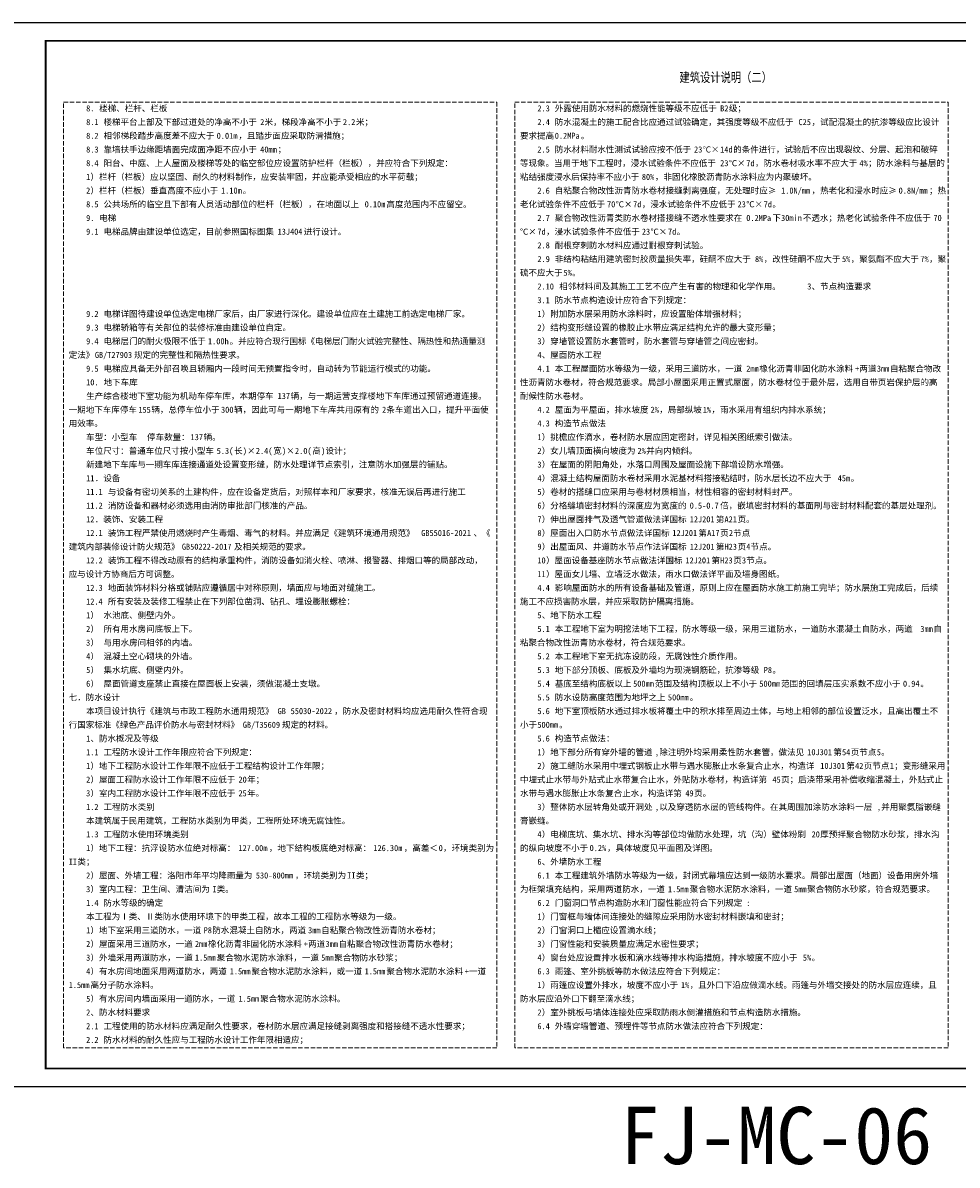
# Model space of a CAD drawing. Extents: x 1109697 to 1467097, y -139975 to 53891.
# Tile 143 of 256: x 1195022 to 1247197, y -78514 to -14719. Entities that reach past the tile are written whole.
import ezdxf
from ezdxf.enums import TextEntityAlignment as Align

# ---------------------------------------------------------------- set-up
doc = ezdxf.new("R2010")
doc.units = 0
doc.header["$LTSCALE"] = 1000
doc.header["$MEASUREMENT"] = 0
doc.linetypes.add('DASH', pattern=[0.35, 0.25, -0.1])
doc.layers.add('PUB_TEXT', color=7, linetype='Continuous')
doc.layers.add('PUB_TITLE', color=4, linetype='Continuous')
doc.layers.add('不打印线', color=254, linetype='DASH', lineweight=0, plot=False)
doc.styles.add('-黑体', font='simhei.ttf', dxfattribs={"width": 0.8})
doc.styles.add('_TCH_SPACE', font='simhei.ttf')
doc.styles.add('ST', font='txt')

msp = doc.modelspace()

# ---------------------------------------------------------------- linework, layer by layer
at = {"layer": 'PUB_TITLE'}
msp.add_lwpolyline([(1193797, -74119), (1277897, -74119), (1277897, -14719), (1193797, -14719)], close=True, dxfattribs=at)
at = {"layer": 'PUB_TITLE', "const_width": 100}
msp.add_lwpolyline([(1196297, -73119), (1276897, -73119), (1276897, -15719), (1196297, -15719)], close=True, dxfattribs=at)
at = {"layer": '不打印线'}
for points in [[(1197297, -19141), (1221497, -19141), (1221497, -71971), (1197297, -71971)], [(1222497, -19141), (1246697, -19141), (1246697, -71971), (1222497, -71971)]]:
    msp.add_lwpolyline(points, close=True, dxfattribs=at)

# ---------------------------------------------------------------- texts
at = {"linetype": 'Continuous', "style": '_TCH_SPACE'}
msp.add_text('FJ-MC-06', height=3200, dxfattribs=at).set_placement((1237096, -78457), align=Align.CENTER)
at = {"layer": 'PUB_TEXT', "style": '-黑体', "width": 0.8}
msp.add_text('建筑设计说明（二）', height=525.7, dxfattribs=at).set_placement((1231692, -18024))
at = {"layer": 'PUB_TEXT', "style": 'ST'}
for s, height, p in [('8.', 339.9, (1198556, -19665)), ('楼梯、栏杆、栏板', 339.9, (1199285, -19665)), ('2.3', 339.9, (1223756, -19665)), ('外露使用防水材料的燃烧性能等级不应低于', 339.87, (1224728, -19665)), ('B2', 339.9, (1233963, -19665)), ('级；', 339.9, (1234449, -19665)), ('8.1', 339.9, (1198556, -20430)), ('楼梯平台上部及下部过道处的净高不小于', 339.87, (1199528, -20430)), ('2', 340, (1208277, -20430)), ('米，梯段净高不小于', 339.9, (1208520, -20430)), ('2.2', 339.9, (1212895, -20430)), ('米；', 339.9, (1213624, -20430)), ('2.4', 339.9, (1223756, -20430)), ('防水混凝土的施工配合比应通过试验确定，其强度等级不应低于', 339.87, (1224728, -20430)), ('C25', 339.9, (1238338, -20430)), ('，试配混凝土的抗渗等级应比设计', 339.87, (1239067, -20430)), ('8.2', 339.9, (1198556, -21195)), ('相邻梯段踏步高度差不应大于', 339.87, (1199528, -21195)), ('0.01m', 339.9, (1205847, -21195)), ('，且踏步面应采取防滑措施；', 339.87, (1207062, -21195)), ('要求提高', 339.9, (1222784, -21195)), ('0.2MPa', 339.9, (1224728, -21195)), ('8.3', 339.9, (1198556, -21960)), ('靠墙扶手边缘距墙面完成面净距不应小于', 339.87, (1199528, -21960)), ('40mm', 339.9, (1208277, -21960)), ('；', 340, (1209249, -21960)), ('2.5', 339.9, (1223756, -21960)), ('防水材料耐水性测试试验应按不低于', 339.87, (1224728, -21960)), ('。', 340, (1226186, -21195)), ('23', 339.9, (1232505, -21960)), ('℃×', 339.9, (1232991, -21960)), ('14d', 339.9, (1233963, -21960)), ('的条件进行，试验后不应出现裂纹、分层、起泡和破碎', 339.87, (1234692, -21960)), ('8.4', 339.9, (1198556, -22725)), ('阳台、中庭、上人屋面及楼梯等处的临空部位应设置防护栏杆（栏板），并应符合下列规定：', 339.87, (1199528, -22725)), ('等现象。当用于地下工程时，浸水试验条件不应低于', 339.87, (1222784, -22725)), ('23', 339.9, (1233963, -22725)), ('℃×', 339.9, (1234449, -22725)), ('7d', 339.9, (1235421, -22725)), ('，防水卷材吸水率不应大于', 339.87, (1235908, -22725)), ('4%', 339.9, (1241740, -22725)), ('；防水涂料与基层的', 339.9, (1242227, -22725)), ('1', 340, (1198556, -23490)), ('）栏杆（栏板）应以坚固、耐久的材料制作，应安装牢固，并应能承受相应的水平荷载；', 339.87, (1198799, -23490)), ('粘结强度浸水后保持率不应小于', 339.87, (1222784, -23490)), ('80%', 339.9, (1229589, -23490)), ('，非固化橡胶沥青防水涂料应为内聚破坏。', 339.87, (1230318, -23490)), ('2', 340, (1198556, -24255)), ('）栏杆（栏板）垂直高度不应小于', 339.87, (1198799, -24255)), ('1.10m', 339.9, (1206090, -24255)), ('。', 340, (1207305, -24255)), ('2.6', 339.9, (1223756, -24255)), ('自粘聚合物改性沥青防水卷材接缝剥离强度，无处理时应≥', 339.87, (1224728, -24255)), ('1.0N/mm', 339.9, (1237366, -24255)), ('，热老化和浸水时应≥', 339.9, (1239067, -24255)), ('0.8N/mm', 339.9, (1243928, -24255)), ('；热', 339.9, (1245629, -24255)), ('8.5', 339.9, (1198556, -25020)), ('公共场所的临空且下部有人员活动部位的栏杆（栏板），在地面以上', 339.87, (1199528, -25020)), ('0.10m', 339.9, (1214110, -25020)), ('高度范围内不应留空。', 339.9, (1215325, -25020)), ('老化试验条件不应低于', 339.9, (1222784, -25020)), ('70', 339.9, (1227644, -25020)), ('℃×', 339.9, (1228130, -25020)), ('7d', 339.9, (1229102, -25020)), ('，浸水试验条件不应低于', 339.87, (1229589, -25020)), ('23', 339.9, (1234935, -25020)), ('℃×', 339.9, (1235421, -25020)), ('7d', 339.9, (1236394, -25020)), ('9.', 339.9, (1198556, -25785)), ('电梯', 339.9, (1199285, -25785)), ('2.7', 339.9, (1223756, -25785)), ('聚合物改性沥青类防水卷材搭接缝不透水性要求在', 339.87, (1224728, -25785)), ('0.2MPa', 339.9, (1235421, -25785)), ('。', 340, (1236880, -25020)), ('下', 340, (1236880, -25785)), ('30min', 339.9, (1237366, -25785)), ('不透水；热老化试验条件不应低于', 339.87, (1238581, -25785)), ('70', 339.9, (1245872, -25785)), ('9.1', 339.9, (1198556, -26550)), ('电梯品牌由建设单位选定，目前参照国标图集', 339.87, (1199528, -26550)), ('13J404', 339.9, (1209249, -26550)), ('进行设计。', 339.9, (1210708, -26550)), ('℃×', 339.9, (1222784, -26550)), ('7d', 339.9, (1223756, -26550)), ('，浸水试验条件不应低于', 339.87, (1224242, -26550)), ('23', 339.9, (1229589, -26550)), ('℃×', 339.9, (1230075, -26550)), ('7d', 339.9, (1231047, -26550)), ('。', 340, (1231533, -26550)), ('2.8', 339.9, (1223756, -27315)), ('耐根穿刺防水材料应通过耐根穿刺试验。', 339.87, (1224728, -27315)), ('2.9', 339.9, (1223756, -28080)), ('非结构粘结用建筑密封胶质量损失率，硅酮不应大于', 339.87, (1224728, -28080)), ('8%', 339.9, (1235908, -28080)), ('，改性硅酮不应大于', 339.9, (1236394, -28080)), ('5%', 339.9, (1240768, -28080)), ('，聚氨酯不应大于', 339.9, (1241254, -28080)), ('7%', 339.9, (1245143, -28080)), ('，聚', 339.9, (1245629, -28080)), ('硫不应大于', 339.9, (1222784, -28845)), ('5%', 339.9, (1225214, -28845)), ('2.10', 339.9, (1223756, -29610)), ('相邻材料间及其施工工艺不应产生有害的物理和化学作用。', 339.87, (1224971, -29610)), ('。', 340, (1225700, -28845)), ('3', 340, (1238824, -29610)), ('、节点构造要求', 339.9, (1239067, -29610)), ('防水节点构造设计应符合下列规定：', 339.87, (1224728, -30375)), ('3.1', 339.9, (1223756, -30375)), ('9.2', 339.9, (1198556, -31140)), ('电梯详图待建设单位选定电梯厂家后，由厂家进行深化。建设单位应在土建施工前选定电梯厂家。', 339.87, (1199528, -31140)), ('1', 340, (1223756, -31140)), ('）附加防水层采用防水涂料时，应设置胎体增强材料；', 339.87, (1223999, -31140)), ('9.3', 339.9, (1198556, -31905)), ('电梯轿箱等有关部位的装修标准由建设单位自定。', 339.87, (1199528, -31905)), ('2', 340, (1223756, -31905)), ('）结构变形缝设置的橡胶止水带应满足结构允许的最大变形量；', 339.87, (1223999, -31905)), ('9.4', 339.9, (1198556, -32670)), ('电梯层门的耐火极限不低于', 339.87, (1199528, -32670)), ('1.00h', 339.9, (1205361, -32670)), ('。并应符合现行国标《电梯层门耐火试验完整性、隔热性和热通量测', 339.87, (1206576, -32670)), ('3', 340, (1223756, -32670)), ('）穿墙管设置防水套管时，防水套管与穿墙管之间应密封。', 339.87, (1223999, -32670)), ('定法》', 339.9, (1197584, -33435)), ('GB/T27903', 339.9, (1199042, -33435)), ('规定的完整性和隔热性要求。', 339.87, (1201229, -33435)), ('4', 340, (1223756, -33435)), ('、屋面防水工程', 339.9, (1223999, -33435)), ('电梯应具备无外部召唤且轿厢内一段时间无预置指令时，自动转为节能运行模式的功能。', 339.87, (1199528, -34200)), ('本工程屋面防水等级为一级，采用三道防水，一道', 339.87, (1224728, -34200)), ('橡化沥青非固化防水涂料', 339.87, (1236151, -34200)), ('两道', 339.9, (1241740, -34200)), ('自粘聚合物改', 339.9, (1243442, -34200)), ('9.5', 339.9, (1198556, -34200)), ('4.1', 339.9, (1223756, -34200)), ('2mm', 339.9, (1235421, -34200)), ('+', 340, (1241497, -34200)), ('3mm', 339.9, (1242713, -34200)), ('10.', 339.9, (1198556, -34965)), ('地下车库', 339.9, (1199528, -34965)), ('性沥青防水卷材，符合规范要求。局部小屋面采用正置式屋面，防水卷材位于最外层，选用自带页岩保护层的高', 339.87, (1222784, -34965)), ('生产综合楼地下室功能为机动车停车库，本期停车', 339.87, (1198556, -35730)), ('137', 339.9, (1209249, -35730)), ('辆，与一期运营支撑楼地下车库通过预留通道连接。', 339.87, (1209978, -35730)), ('耐候性防水卷材。', 339.9, (1222784, -35730)), ('一期地下车库停车', 339.9, (1197584, -36495)), ('155', 339.9, (1201472, -36495)), ('辆，总停车位小于', 339.9, (1202201, -36495)), ('300', 339.9, (1206090, -36495)), ('辆，因此可与一期地下车库共用原有的', 339.87, (1206819, -36495)), ('2', 340, (1215082, -36495)), ('条车道出入口，提升平面使', 339.87, (1215325, -36495)), ('4.2', 339.9, (1223756, -36495)), ('屋面为平屋面，排水坡度', 339.87, (1224728, -36495)), ('2%', 339.9, (1230075, -36495)), ('，局部纵坡', 339.9, (1230561, -36495)), ('1%', 339.9, (1232991, -36495)), ('，雨水采用有组织内排水系统；', 339.87, (1233477, -36495)), ('用效率。', 339.9, (1197584, -37260)), ('4.3', 339.9, (1223756, -37260)), ('构造节点做法', 339.9, (1224728, -37260)), ('车型：小型车', 339.9, (1198556, -38025)), ('停车数量：', 339.9, (1201958, -38025)), ('辆。', 339.9, (1205118, -38025)), ('）挑檐应作滴水，卷材防水层应固定密封，详见相关图纸索引做法。', 339.87, (1223999, -38025)), ('137', 339.9, (1204389, -38025)), ('1', 340, (1223756, -38025)), ('车位尺寸：普通车位尺寸按小型车', 339.87, (1198556, -38790)), ('5.3(', 339.9, (1205847, -38790)), ('长', 340, (1206819, -38790)), (')', 340, (1207305, -38790)), ('×', 340, (1207548, -38790)), ('2.4(', 339.9, (1208034, -38790)), ('宽', 340, (1209006, -38790)), (')', 340, (1209492, -38790)), ('×', 340, (1209735, -38790)), ('2.0(', 339.9, (1210221, -38790)), ('高', 340, (1211194, -38790)), (')', 340, (1211680, -38790)), ('设计；', 339.9, (1211923, -38790)), ('2', 340, (1223756, -38790)), ('）女儿墙顶面横向坡度为', 339.87, (1223999, -38790)), ('2%', 339.9, (1229346, -38790)), ('并向内倾斜。', 339.9, (1229832, -38790)), ('新建地下车库与一期车库连接通道处设置变形缝，防水处理详节点索引，注意防水加强层的铺贴。', 339.87, (1198556, -39555)), ('3', 340, (1223756, -39555)), ('）在屋面的阴阳角处，水落口周围及屋面设施下部增设防水增强。', 339.87, (1223999, -39555)), ('11', 339.9, (1198556, -40320)), ('．设备', 339.9, (1199042, -40320)), ('4', 340, (1223756, -40320)), ('）混凝土结构屋面防水卷材采用水泥基材料搭接粘结时，防水层长边不应大于', 339.87, (1223999, -40320)), ('45m', 339.9, (1240525, -40320)), ('11.1', 339.9, (1198556, -41085)), ('与设备有密切关系的土建构件，应在设备定货后，对照样本和厂家要求，核准无误后再进行施工', 339.87, (1199771, -41085)), ('5', 340, (1223756, -41085)), ('）卷材的搭缝口应采用与卷材材质相当，材性相容的密封材料封严。', 339.87, (1223999, -41085)), ('。', 340, (1241254, -40320)), ('消防设备和器材必须选用由消防审批部门核准的产品。', 339.87, (1199771, -41850)), ('）分格缝填密封材料的深度应为宽度的', 339.87, (1223999, -41850)), ('倍，嵌填密封材料的基面刷与密封材料配套的基层处理剂。', 339.87, (1233963, -41850)), ('11.2', 339.9, (1198556, -41850)), ('6', 340, (1223756, -41850)), ('0.5-0.7', 339.9, (1232262, -41850)), ('12', 339.9, (1198556, -42615)), ('．装饰、安装工程', 339.9, (1199042, -42615)), ('7', 340, (1223756, -42615)), ('）伸出屋面排气及透气管道做法详国标', 339.87, (1223999, -42615)), ('12J201', 339.9, (1232262, -42615)), ('第', 340, (1233720, -42615)), ('A21', 339.9, (1234206, -42615)), ('页。', 339.9, (1234935, -42615)), ('12.1', 339.9, (1198556, -43380)), ('装饰工程严禁使用燃烧时产生毒烟、毒气的材料。并应满足《建筑环境通用规范》', 339.87, (1199771, -43380)), ('GB55016-2021', 339.87, (1217270, -43380)), ('、《', 339.9, (1220186, -43380)), ('8', 340, (1223756, -43380)), ('）屋面出入口防水节点做法详国标', 339.87, (1223999, -43380)), ('12J201', 339.9, (1231290, -43380)), ('第', 340, (1232748, -43380)), ('A17', 339.9, (1233234, -43380)), ('页', 340, (1233963, -43380)), ('2', 340, (1234449, -43380)), ('节点', 339.9, (1234692, -43380)), ('建筑内部装修设计防火规范》', 339.87, (1197584, -44145)), ('GB50222-2017', 339.87, (1203902, -44145)), ('及相关规范的要求。', 339.9, (1206819, -44145)), ('9', 340, (1223756, -44145)), ('）出屋面风、井道防水节点作法详国标', 339.87, (1223999, -44145)), ('12J201', 339.9, (1232262, -44145)), ('第', 340, (1233720, -44145)), ('H23', 339.9, (1234206, -44145)), ('页', 340, (1234935, -44145)), ('4', 340, (1235421, -44145)), ('节点。', 339.9, (1235665, -44145)), ('12.2', 339.9, (1198556, -44910)), ('装饰工程不得改动原有的结构承重构件，消防设备如消火栓、喷淋、报警器、排烟口等的局部改动，', 339.87, (1199771, -44910)), ('10', 339.9, (1223756, -44910)), ('）屋面设备基座防水节点做法详国标', 339.87, (1224242, -44910)), ('12J201', 339.9, (1232019, -44910)), ('第', 340, (1233477, -44910)), ('H23', 339.9, (1233963, -44910)), ('页', 340, (1234692, -44910)), ('3', 340, (1235178, -44910)), ('节点。', 339.9, (1235421, -44910)), ('应与设计方协商后方可调整。', 339.87, (1197584, -45675)), ('）屋面女儿墙、立墙泛水做法，雨水口做法详平面及墙身图纸。', 339.87, (1224242, -45675)), ('11', 339.9, (1223756, -45675)), ('12.3', 339.9, (1198556, -46440)), ('地面装饰材料分格或铺贴应遵循居中对称原则，墙面应与地面对缝施工。', 339.87, (1199771, -46440)), ('4.4', 339.9, (1223756, -46440)), ('影响屋面防水的所有设备基础及管道，原则上应在屋面防水施工前施工完毕；防水层施工完成后，后续', 339.87, (1224728, -46440)), ('12.4', 339.9, (1198556, -47205)), ('所有安装及装修工程禁止在下列部位凿洞、钻孔、埋设膨胀螺栓：', 339.87, (1199771, -47205)), ('施工不应损害防水层，并应采取防护隔离措施。', 339.87, (1222784, -47205)), ('1', 340, (1198556, -47970)), ('）', 340, (1198799, -47970)), ('水池底、侧壁内外。', 339.9, (1199528, -47970)), ('5', 340, (1223756, -47970)), ('、地下防水工程', 339.9, (1223999, -47970)), ('2', 340, (1198556, -48735)), ('）', 340, (1198799, -48735)), ('所有用水房间底板上下。', 339.87, (1199528, -48735)), ('5.1', 339.9, (1223756, -48735)), ('本工程地下室为明挖法地下工程，防水等级一级，采用三道防水，一道防水混凝土自防水，两道', 339.87, (1224728, -48735)), ('3mm', 339.9, (1245143, -48735)), ('自', 340, (1245872, -48735)), ('）', 340, (1198799, -49500)), ('与用水房间相邻的内墙。', 339.87, (1199528, -49500)), ('粘聚合物改性沥青防水卷材，符合规范要求。', 339.87, (1222784, -49500)), ('3', 340, (1198556, -49500)), ('4', 340, (1198556, -50265)), ('）', 340, (1198799, -50265)), ('混凝土空心砌块的外墙。', 339.87, (1199528, -50265)), ('5.2', 339.9, (1223756, -50265)), ('本工程地下室无抗冻设防段，无腐蚀性介质作用。', 339.87, (1224728, -50265)), ('5', 340, (1198556, -51030)), ('）', 340, (1198799, -51030)), ('集水坑底、侧壁内外。', 339.9, (1199528, -51030)), ('5.3', 339.9, (1223756, -51030)), ('地下部分顶板、底板及外墙均为现浇钢筋砼，抗渗等级', 339.87, (1224728, -51030)), ('P8', 339.9, (1236394, -51030)), ('。', 340, (1236880, -51030)), ('6', 340, (1198556, -51795)), ('）', 340, (1198799, -51795)), ('屋面管道支座禁止直接在屋面板上安装，须做混凝土支墩。', 339.87, (1199528, -51795)), ('5.4', 339.9, (1223756, -51795)), ('基底至结构底板以上', 339.9, (1224728, -51795)), ('500mm', 339.9, (1229102, -51795)), ('范围及结构顶板以上不小于', 339.87, (1230318, -51795)), ('500mm', 339.9, (1236151, -51795)), ('范围的回填层压实系数不应小于', 339.87, (1237366, -51795)), ('0.94', 339.9, (1244171, -51795)), ('七．防水设计', 339.9, (1197584, -52560)), ('5.5', 339.9, (1223756, -52560)), ('防水设防高度范围为地坪之上', 339.87, (1224728, -52560)), ('500mm', 339.9, (1231047, -52560)), ('。', 340, (1245143, -51795)), ('本项目设计执行《建筑与市政工程防水通用规范》', 339.87, (1198556, -53325)), ('，防水及密封材料均应选用耐久性符合现', 339.87, (1212409, -53325)), ('地下室顶板防水通过排水板将覆土中的积水排至周边土体，与地上相邻的部位设置泛水，且高出覆土不', 339.87, (1224728, -53325)), ('。', 340, (1232262, -52560)), ('GB', 339.9, (1209249, -53325)), ('55030-2022', 339.9, (1209978, -53325)), ('5.6', 339.9, (1223756, -53325)), ('行国家标准《绿色产品评价防水与密封材料》', 339.87, (1197584, -54090)), ('GB/T35609', 339.9, (1207305, -54090)), ('规定的材料。', 339.9, (1209492, -54090)), ('小于', 339.9, (1222784, -54090)), ('500mm', 339.9, (1223756, -54090)), ('。', 340, (1224971, -54090)), ('1', 340, (1198556, -54855)), ('、防水概况及等级', 339.9, (1198799, -54855)), ('5.6', 339.9, (1223756, -54855)), ('构造节点做法：', 339.9, (1224728, -54855)), ('1.1', 339.9, (1198556, -55620)), ('工程防水设计工作年限应符合下列规定：', 339.87, (1199528, -55620)), ('1', 340, (1223756, -55620)), ('）地下部分所有穿外墙的管道', 339.87, (1223999, -55620)), ('除注明外均采用柔性防水套管，做法见', 339.87, (1230561, -55620)), ('10J301', 339.9, (1238824, -55620)), ('第', 340, (1240282, -55620)), ('54', 339.9, (1240768, -55620)), ('页节点', 339.9, (1241254, -55620)), ('5', 340, (1242713, -55620)), ('1', 340, (1198556, -56385)), ('）地下工程防水设计工作年限不应低于工程结构设计工作年限；', 339.87, (1198799, -56385)), ('2', 340, (1223756, -56385)), ('）施工缝防水采用中埋式钢板止水带与遇水膨胀止水条复合止水，构造详', 339.87, (1223999, -56385)), (',', 340, (1230318, -55620)), ('10J301', 339.9, (1239553, -56385)), ('第', 340, (1241011, -56385)), ('42', 339.9, (1241497, -56385)), ('页节点', 339.9, (1241984, -56385)), ('。', 340, (1242956, -55620)), ('1', 340, (1243442, -56385)), ('；变形缝采用', 339.9, (1243685, -56385)), ('）屋面工程防水设计工作年限不应低于', 339.87, (1198799, -57150)), ('年；', 339.9, (1207548, -57150)), ('中埋式止水带与外贴式止水带复合止水，外贴防水卷材，构造详第', 339.87, (1222784, -57150)), ('页；后浇带采用补偿收缩混凝土，外贴式止', 339.87, (1237366, -57150)), ('2', 340, (1198556, -57150)), ('20', 339.9, (1207062, -57150)), ('45', 339.9, (1236880, -57150)), ('3', 340, (1198556, -57915)), ('）室内工程防水设计工作年限不应低于', 339.87, (1198799, -57915)), ('25', 339.9, (1207062, -57915)), ('年。', 339.9, (1207548, -57915)), ('水带与遇水膨胀止水条复合止水，构造详第', 339.87, (1222784, -57915)), ('49', 339.9, (1232019, -57915)), ('页。', 339.9, (1232505, -57915)), ('1.2', 339.9, (1198556, -58680)), ('工程防水类别', 339.9, (1199528, -58680)), ('3', 340, (1223756, -58680)), ('）整体防水层转角处或开洞处', 339.87, (1223999, -58680)), (',', 340, (1230318, -58680)), ('以及穿透防水层的管线构件。在其周围加涂防水涂料一层', 339.87, (1230561, -58680)), (',', 340, (1242713, -58680)), ('并用聚氨脂嵌缝', 339.9, (1242956, -58680)), ('本建筑属于民用建筑，工程防水类别为甲类，工程所处环境无腐蚀性。', 339.87, (1198556, -59445)), ('膏嵌缝。', 339.9, (1222784, -59445)), ('1.3', 339.9, (1198556, -60210)), ('工程防水使用环境类别', 339.9, (1199528, -60210)), ('4', 340, (1223756, -60210)), ('）电梯底坑、集水坑、排水沟等部位均做防水处理，坑（沟）壁体粉刷', 339.87, (1223999, -60210)), ('20', 339.9, (1239067, -60210)), ('厚预拌聚合物防水砂浆，排水沟', 339.87, (1239553, -60210)), ('）地下工程：抗浮设防水位绝对标高：', 339.87, (1198799, -60975)), ('，地下结构板底绝对标高：', 339.87, (1208763, -60975)), ('，高差＜', 339.9, (1216297, -60975)), ('，环境类别为', 339.9, (1218485, -60975)), ('的纵向坡度不小于', 339.9, (1222784, -60975)), ('，具体坡度见平面图及详图。', 339.87, (1227644, -60975)), ('1', 340, (1198556, -60975)), ('127.00m', 339.9, (1207062, -60975)), ('126.30m', 339.9, (1214596, -60975)), ('0', 340, (1218242, -60975)), ('0.2%', 339.9, (1226672, -60975)), ('II', 339.9, (1197584, -61740)), ('类；', 339.9, (1198070, -61740)), ('6', 340, (1223756, -61740)), ('、外墙防水工程', 339.9, (1223999, -61740)), ('2', 340, (1198556, -62505)), ('）屋面、外墙工程：洛阳市年平均降雨量为', 339.87, (1198799, -62505)), ('530-800mm', 339.9, (1208034, -62505)), ('，环境类别为', 339.9, (1210221, -62505)), ('II', 339.9, (1213138, -62505)), ('类；', 339.9, (1213624, -62505)), ('6.1', 339.9, (1223756, -62505)), ('本工程建筑外墙防水等级为一级，封闭式幕墙应达到一级防水要求。局部出屋面（地面）设备用房外墙', 339.87, (1224728, -62505)), ('3', 340, (1198556, -63270)), ('）室内工程：卫生间、清洁间为', 339.87, (1198799, -63270)), ('I', 340, (1205604, -63270)), ('类。', 339.9, (1205847, -63270)), ('为框架填充结构，采用两道防水，一道', 339.87, (1222784, -63270)), ('1.5mm', 339.9, (1231047, -63270)), ('聚合物水泥防水涂料，一道', 339.87, (1232262, -63270)), ('5mm', 339.9, (1238095, -63270)), ('聚合物防水砂浆，符合规范要求。', 339.87, (1238824, -63270)), ('1.4', 339.9, (1198556, -64035)), ('防水等级的确定', 339.9, (1199528, -64035)), ('6.2', 339.9, (1223756, -64035)), ('门窗洞口节点构造防水和门窗性能应符合下列规定', 339.87, (1224728, -64035)), (':', 340, (1235421, -64035)), ('本工程为Ⅰ类、Ⅱ类防水使用环境下的甲类工程，故本工程的工程防水等级为一级。', 339.87, (1198556, -64800)), ('）门窗框与墙体间连接处的缝隙应采用防水密封材料嵌填和密封；', 339.87, (1223999, -64800)), ('1', 340, (1223756, -64800)), ('1', 340, (1198556, -65565)), ('）地下室采用三道防水，一道', 339.87, (1198799, -65565)), ('P8', 339.9, (1205118, -65565)), ('防水混凝土自防水，两道', 339.87, (1205604, -65565)), ('3mm', 339.9, (1210951, -65565)), ('自粘聚合物改性沥青防水卷材；', 339.87, (1211680, -65565)), ('2', 340, (1223756, -65565)), ('）门窗洞口上楣应设置滴水线；', 339.87, (1223999, -65565)), ('2', 340, (1198556, -66330)), ('）屋面采用三道防水，一道', 339.87, (1198799, -66330)), ('2mm', 339.9, (1204632, -66330)), ('橡化沥青非固化防水涂料', 339.87, (1205361, -66330)), ('+', 340, (1210708, -66330)), ('两道', 339.9, (1210951, -66330)), ('3mm', 339.9, (1211923, -66330)), ('自粘聚合物改性沥青防水卷材；', 339.87, (1212652, -66330)), ('3', 340, (1223756, -66330)), ('）门窗性能和安装质量应满足水密性要求；', 339.87, (1223999, -66330)), ('3', 340, (1198556, -67095)), ('）外墙采用两道防水，一道', 339.87, (1198799, -67095)), ('1.5mm', 339.9, (1204632, -67095)), ('聚合物水泥防水涂料，一道', 339.87, (1205847, -67095)), ('5mm', 339.9, (1211680, -67095)), ('聚合物防水砂浆；', 339.9, (1212409, -67095)), ('4', 340, (1223756, -67095)), ('）窗台处应设置排水板和滴水线等排水构造措施，排水坡度不应小于', 339.87, (1223999, -67095)), ('5%', 339.9, (1238581, -67095)), ('。', 340, (1239067, -67095)), ('4', 340, (1198556, -67860)), ('）有水房间地面采用两道防水，两道', 339.87, (1198799, -67860)), ('1.5mm', 339.9, (1206576, -67860)), ('聚合物水泥防水涂料，或一道', 339.87, (1207791, -67860)), ('1.5mm', 339.9, (1214110, -67860)), ('聚合物水泥防水涂料', 339.9, (1215325, -67860)), ('+', 340, (1219700, -67860)), ('一道', 339.9, (1219943, -67860)), ('6.3', 339.9, (1223756, -67860)), ('雨篷、室外挑板等防水做法应符合下列规定：', 339.87, (1224728, -67860)), ('高分子防水涂料。', 339.9, (1198799, -68625)), ('）雨篷应设置外排水，坡度不应小于', 339.87, (1223999, -68625)), ('，且外口下沿应做滴水线。雨篷与外墙交接处的防水层应连续，且', 339.87, (1232262, -68625)), ('1.5mm', 339.9, (1197584, -68625)), ('1', 340, (1223756, -68625)), ('1%', 339.9, (1231776, -68625)), ('5', 340, (1198556, -69390)), ('）有水房间内墙面采用一道防水，一道', 339.87, (1198799, -69390)), ('1.5mm', 339.9, (1207062, -69390)), ('聚合物水泥防水涂料。', 339.9, (1208277, -69390)), ('防水层应沿外口下翻至滴水线；', 339.87, (1222784, -69390)), ('2', 340, (1198556, -70155)), ('、防水材料要求', 339.9, (1198799, -70155)), ('2', 340, (1223756, -70155)), ('）室外挑板与墙体连接处应采取防雨水倒灌措施和节点构造防水措施。', 339.87, (1223999, -70155)), ('2.1', 339.9, (1198556, -70920)), ('工程使用的防水材料应满足耐久性要求，卷材防水层应满足接缝剥离强度和搭接缝不透水性要求；', 339.87, (1199528, -70920)), ('6.4', 339.9, (1223756, -70920)), ('外墙穿墙管道、预埋件等节点防水做法应符合下列规定：', 339.87, (1224728, -70920)), ('2.2', 339.9, (1198556, -71685)), ('防水材料的耐久性应与工程防水设计工作年限相适应；', 339.87, (1199528, -71685))]:
    msp.add_text(s, height=height, dxfattribs=at).set_placement(p)

doc.saveas('drawing.dxf')
